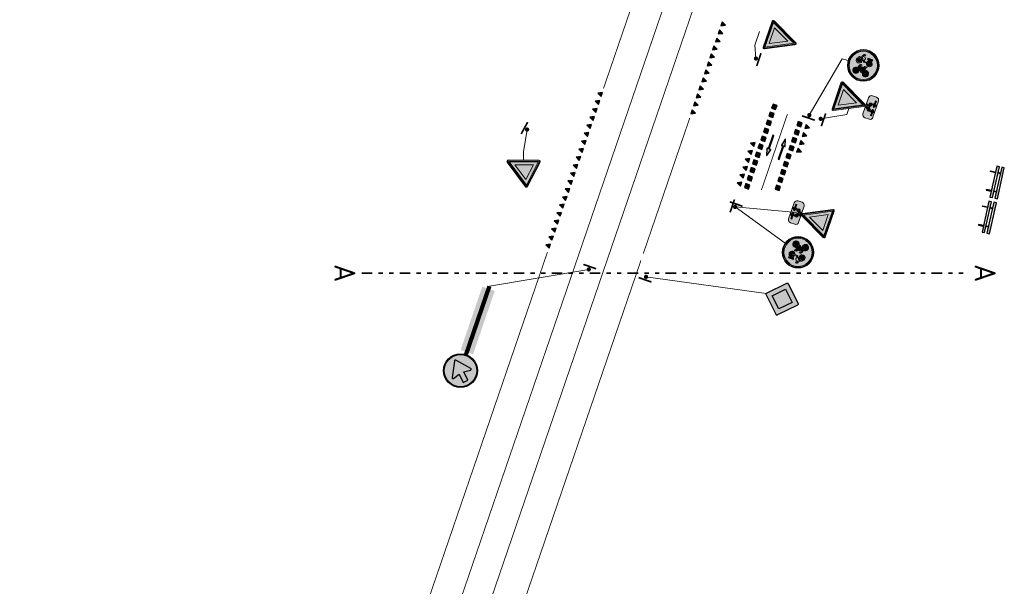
# Model space of a CAD drawing. Header units: metres. Extents: x 232695 to 233536, y 552964 to 554401.
# Tile 7 of 23: x 233151 to 233268, y 553581 to 553648. Entities that reach past the tile are written whole.
import ezdxf
from ezdxf.enums import TextEntityAlignment as Align

# ---------------------------------------------------------------- set-up
doc = ezdxf.new("R2010")
doc.units = ezdxf.units.M
for name, pattern in [('AL-TEKENBLADGRENS', [11.5, 2.5, -1.5, 1, -1.5, 1, -1.5, 2.5]), ('VW-1-1_STREEP', [2, 1, -1]), ('VW-3-3_STREEP', [6, 3, -3]), ('VW-5050_STREEP', [1, 0.5, -0.5])]:
    doc.linetypes.add(name, pattern=pattern)
for name, color, linetype, lineweight in [('N-WE-VW-MARKERING_DWARS-S', 7, 'Continuous', 25), ('N-WE-VW-VERKEERSTEKEN_BORD-AANPIJLING-T18', 7, 'Continuous', 13), ('N-WE-VW-VERKEERSTEKEN_BORD-S', 7, 'Continuous', 25), ('N-WE-VW-VERKEERSTEKEN_BORD_ONDERBORD-S', 7, 'Continuous', 25), ('N-WE-VW-VERKEERSTEKEN_PAAL-S', 7, 'Continuous', 25), ('N-WE-VW-VERKEERSTEKEN_PAAL_DUBBEL-S', 7, 'Continuous', 25), ('to-xx-bibcontour', 7, 'Continuous', 25), ('to-xx-bibkleur', 7, 'Continuous', 13), ('to-xx-bibmono', 7, 'Continuous', 13), ('X-XX-AL-TEKENBLADGRENS-G', 7, 'AL-TEKENBLADGRENS', 35), ('X-XX-AL-TEKENBLADGRENS-S', 7, 'Continuous', 25)]:
    doc.layers.add(name, color=color, linetype=linetype, lineweight=lineweight)
for name, color, linetype, lineweight, true_color in [('N-WE-VW-MARKERING_DWARS_OVERSTEEK_KANALISATIESTREEP50_010-G', 7, 'VW-5050_STREEP', 13, 0xffffff), ('N-WE-VW-MARKERING_FIGUUR-S', 7, 'Continuous', 13, 0xffffff), ('N-WE-VW-MARKERING_LANGS_STREEP_33-G', 7, 'VW-3-3_STREEP', 13, 0xffffff)]:
    doc.layers.add(name, color=color, linetype=linetype, lineweight=lineweight, true_color=true_color)
doc.layers.add('N-WE-VW-MARKERING_LANGS_STREEP_010-G', color=7, linetype='Continuous', true_color=0xffffff)
doc.layers.add('N-WE-VW-MARKERING_LANGS_STREEP_11_010-G', color=7, linetype='VW-1-1_STREEP', true_color=0xffffff)
doc.styles.add('NLCS-ISO', font='NLCS-ISO.ttf')

# ---------------------------------------------------------------- blocks, each defined once
blk = doc.blocks.new('D02r_BB22')
h = blk.add_hatch(color=255)
edge = h.paths.add_edge_path()
edge.add_arc((0, 2.641), 0.5, 0, 360)
edge = h.paths.add_edge_path(flags=17)
edge.add_arc((0, 2.641), 0.48, 0, 360)
at = {"true_color": 0x007dfa}
h = blk.add_hatch(color=150, dxfattribs=at)
edge = h.paths.add_edge_path()
edge.add_arc((0, 2.641), 0.48, 0, 360)
edge = h.paths.add_edge_path(flags=16)
edge.add_arc((0.142, 2.911), 0.0275, 10.4106, 147.4324)
edge.add_line((0.118, 2.926), (0.009, 2.751))
edge.add_line((0.009, 2.751), (-0.188, 2.948))
edge.add_line((-0.188, 2.948), (-0.297, 2.838))
edge.add_line((-0.297, 2.838), (-0.1, 2.641))
edge.add_line((-0.1, 2.641), (-0.275, 2.532))
edge.add_arc((-0.26, 2.509), 0.0276, 121.9964, 259.0182)
edge.add_line((-0.266, 2.482), (0.234, 2.392))
edge.add_arc((0.238, 2.416), 0.0239, 259.8431, 392.4604)
edge.add_line((0.258, 2.429), (0.169, 2.916))
h = blk.add_hatch(color=255)
edge = h.paths.add_edge_path()
edge.add_arc((0.142, 2.911), 0.0275, 10.4106, 147.4324)
edge.add_line((0.118, 2.926), (0.009, 2.751))
edge.add_line((0.009, 2.751), (-0.188, 2.948))
edge.add_line((-0.188, 2.948), (-0.297, 2.838))
edge.add_line((-0.297, 2.838), (-0.1, 2.641))
edge.add_line((-0.1, 2.641), (-0.275, 2.532))
edge.add_arc((-0.26, 2.509), 0.0276, 121.9964, 259.0182)
edge.add_line((-0.266, 2.482), (0.234, 2.392))
edge.add_arc((0.238, 2.416), 0.0239, 259.8431, 392.4604)
edge.add_line((0.258, 2.429), (0.169, 2.916))
at = {"color": 150, "true_color": 0x007dfa}
blk.add_lwpolyline([(0.169, 2.916, 0.681015), (0.118, 2.926), (0.009, 2.751), (-0.188, 2.948), (-0.297, 2.838), (-0.1, 2.641), (-0.275, 2.532, 0.681015), (-0.266, 2.482), (0.234, 2.392, 0.653244), (0.258, 2.429)], format="xyb", close=True, dxfattribs=at)
at = {"color": 251, "const_width": 0.125}
blk.add_lwpolyline([(0, 2.166), (0, 0)], dxfattribs=at)
at = {"color": 150, "true_color": 0x007dfa}
for radius in [0.5, 0.48]:
    blk.add_circle((0, 2.641), radius, dxfattribs=at)
at = {"color": 254}
blk.add_solid([(-0.195, 2.062), (-0.195, 1.989), (0.195, 2.062), (0.195, 1.989)], dxfattribs=at)
at = {"color": 2, "true_color": 0xffff00}
blk.add_solid([(-0.195, 1.989), (0.195, 1.989), (-0.195, 0.079), (0.195, 0.079)], dxfattribs=at)
blk = doc.blocks.new('*U14')
at = {"const_width": 0.2, "flags": 128}
blk.add_lwpolyline([(-0.44, -0.75), (-0.26, 0.84)], dxfattribs=at)
at = {"const_width": 0.25, "flags": 128}
blk.add_lwpolyline([(-0.01, -0.12, 1), (0.02, 0.13, 1)], format="xyb", close=True, dxfattribs=at)
blk = doc.blocks.new('*U16')
at = {"const_width": 0.25, "flags": 128}
blk.add_lwpolyline([(0, 0.13, 1), (0, -0.12, 1)], format="xyb", close=True, dxfattribs=at)
at = {"const_width": 0.2, "flags": 128}
blk.add_lwpolyline([(0.36, 0.8), (0.37, -0.8)], dxfattribs=at)
blk = doc.blocks.new('N-SVW-VERKEERSTEKEN_BORD_B06-SO')
at = {"true_color": 0xff0000}
h = blk.add_hatch(color=1, dxfattribs=at)
h.dxf.hatch_style = 1
h.paths.add_polyline_path([(-3.53, 3.13), (-0.27, -3.4, 0.284079), (0, -3.56), (0, -3.36, -0.284079), (-0.09, -3.31), (-3.35, 3.22, -0.557537), (-3.26, 3.36), (0, 3.36), (0, 3.56), (-3.26, 3.56, 0.557537)])
at = {"true_color": 0xffffff}
h = blk.add_hatch(color=7, dxfattribs=at)
h.dxf.hatch_style = 1
h.paths.add_polyline_path([(-0.09, -3.31, 0.284079), (0, -3.36), (0, -3.04), (-3.1, 3.16), (0, 3.16), (0, 3.36), (-3.26, 3.36, 0.557537), (-3.35, 3.22)])
at = {"true_color": 0xff0000}
h = blk.add_hatch(color=1, dxfattribs=at)
h.dxf.hatch_style = 1
h.paths.add_polyline_path([(0, -3.04), (0, -1.48), (-1.97, 2.46), (0, 2.46), (0, 3.16), (-3.1, 3.16)], flags=17)
at = {"true_color": 0xffffff}
h = blk.add_hatch(color=7, dxfattribs=at)
h.dxf.hatch_style = 1
h.paths.add_polyline_path([(0, -1.48), (1.97, 2.46), (-1.97, 2.46)])
at = {"true_color": 0xff0000}
h = blk.add_hatch(color=1, dxfattribs=at)
h.dxf.hatch_style = 1
h.paths.add_polyline_path([(0, 3.36), (3.26, 3.36, -0.557537), (3.35, 3.22), (0.09, -3.31, -0.284079), (0, -3.36), (0, -3.56, 0.284079), (0.27, -3.4), (3.53, 3.13, 0.557537), (3.26, 3.56), (0, 3.56)])
at = {"true_color": 0xffffff}
h = blk.add_hatch(color=7, dxfattribs=at)
h.dxf.hatch_style = 1
h.paths.add_polyline_path([(0, -3.04), (0, -3.36, 0.284079), (0.09, -3.31), (3.35, 3.22, 0.557537), (3.26, 3.36), (0, 3.36), (0, 3.16), (3.1, 3.16)])
at = {"true_color": 0xff0000}
h = blk.add_hatch(color=1, dxfattribs=at)
h.dxf.hatch_style = 1
h.paths.add_polyline_path([(0, -3.04), (3.1, 3.16), (0, 3.16), (0, 2.46), (1.97, 2.46), (0, -1.48)], flags=17)
at = {"color": 1, "lineweight": 0, "true_color": 0xff0000}
blk.add_lwpolyline([(-3.53, 3.13), (-0.27, -3.4, 0.618034), (0.27, -3.4), (3.53, 3.13, 0.557537), (3.26, 3.56), (-3.26, 3.56, 0.557537)], format="xyb", close=True, dxfattribs=at)
at = {"color": 7, "lineweight": 0, "true_color": 0xffffff}
blk.add_lwpolyline([(-3.35, 3.22), (-0.09, -3.31, 0.618034), (0.09, -3.31), (3.35, 3.22, 0.557537), (3.26, 3.36), (-3.26, 3.36, 0.557537)], format="xyb", close=True, dxfattribs=at)
for points in [[(-3.1, 3.16), (0, -3.04), (3.1, 3.16)], [(-1.97, 2.46), (0, -1.48), (1.97, 2.46)]]:
    blk.add_lwpolyline(points, close=True, dxfattribs=at)
blk = doc.blocks.new('*U10')
at = {"const_width": 0.25, "flags": 128}
blk.add_lwpolyline([(0.13, -0.01, 1), (-0.12, 0.02, 1)], format="xyb", close=True, dxfattribs=at)
at = {"const_width": 0.2, "flags": 128}
blk.add_lwpolyline([(0.76, -0.45), (-0.83, -0.27)], dxfattribs=at)
blk = doc.blocks.new('P06')
at = {"layer": 'to-xx-bibkleur'}
h = blk.add_hatch(color=256, dxfattribs=at)
edge = h.paths.add_edge_path()
edge.add_line((-0.508, 0.136), (-0.005, 0.001))
edge.add_arc((0, 0.015), 0.015, 250, 373.22231)
edge.add_line((0.015, 0.018), (-0.007, 0.112))
edge.add_line((-0.007, 0.112), (1.063, 0.112))
edge.add_line((1.063, 0.112), (1.063, 0.188))
edge.add_line((1.063, 0.188), (-0.007, 0.188))
edge.add_line((-0.007, 0.188), (0.015, 0.282))
edge.add_arc((0, 0.285), 0.015, 346.77769, 470)
edge.add_line((-0.005, 0.299), (-0.508, 0.164))
edge.add_arc((-0.504, 0.15), 0.015, 105, 255)
at = {"layer": 'to-xx-bibmono'}
h = blk.add_hatch(color=256, dxfattribs=at)
edge = h.paths.add_edge_path()
edge.add_line((-0.508, 0.136), (-0.005, 0.001))
edge.add_arc((0, 0.015), 0.015, 250, 373.22231)
edge.add_line((0.015, 0.018), (-0.007, 0.112))
edge.add_line((-0.007, 0.112), (1.063, 0.112))
edge.add_line((1.063, 0.112), (1.063, 0.188))
edge.add_line((1.063, 0.188), (-0.007, 0.188))
edge.add_line((-0.007, 0.188), (0.015, 0.282))
edge.add_arc((0, 0.285), 0.015, 346.77769, 470)
edge.add_line((-0.005, 0.299), (-0.508, 0.164))
edge.add_arc((-0.504, 0.15), 0.015, 105, 255)
at = {"layer": 'to-xx-bibcontour'}
blk.add_lwpolyline([(-0.508, 0.136), (-0.005, 0.001, 0.596252), (0.015, 0.018), (-0.007, 0.112), (1.063, 0.112), (1.063, 0.188), (-0.007, 0.188), (0.015, 0.282, 0.596252), (-0.005, 0.299), (-0.508, 0.164, 0.767327)], format="xyb", close=True, dxfattribs=at)
at = {"layer": 'to-xx-bibkleur'}
blk.add_lwpolyline([(-0.508, 0.136), (-0.005, 0.001, 0.596252), (0.015, 0.018), (-0.007, 0.112), (1.063, 0.112), (1.063, 0.188), (-0.007, 0.188), (0.015, 0.282, 0.596252), (-0.005, 0.299), (-0.508, 0.164, 0.767327)], format="xyb", close=True, dxfattribs=at)
at = {"layer": 'to-xx-bibmono'}
blk.add_lwpolyline([(-0.508, 0.136), (-0.005, 0.001, 0.596252), (0.015, 0.018), (-0.007, 0.112), (1.063, 0.112), (1.063, 0.188), (-0.007, 0.188), (0.015, 0.282, 0.596252), (-0.005, 0.299), (-0.508, 0.164, 0.767327)], format="xyb", close=True, dxfattribs=at)
blk = doc.blocks.new('B01')
h = blk.add_hatch(color=255)
edge = h.paths.add_edge_path()
edge.add_line((0.521, 0.491), (0.991, 0.021))
edge.add_arc((0.971, 0), 0.0293, -45, 45, ccw=False)
edge.add_line((0.991, -0.021), (0.521, -0.491))
edge.add_arc((0.5, -0.471), 0.0293, 225, 315, ccw=False)
edge.add_line((0.479, -0.491), (0.009, -0.021))
edge.add_arc((0.029, 0), 0.0293, 135, 225, ccw=False)
edge.add_line((0.009, 0.021), (0.479, 0.491))
edge.add_arc((0.5, 0.471), 0.0293, 45, 135, ccw=False)
h.paths.add_polyline_path([(0.5, 0.31), (0.81, 0), (0.5, -0.31), (0.19, 0)], flags=16)
at = {"true_color": 0xfad505}
blk.add_hatch(color=40, dxfattribs=at).paths.add_polyline_path([(0.5, 0.31), (0.81, 0), (0.5, -0.31), (0.19, 0)])
at = {"color": 250}
blk.add_lwpolyline([(0.521, 0.491), (0.991, 0.021, -0.414214), (0.991, -0.021), (0.521, -0.491, -0.414214), (0.479, -0.491), (0.009, -0.021, -0.414214), (0.009, 0.021), (0.479, 0.491, -0.414214)], format="xyb", close=True, dxfattribs=at)
at = {"color": 40, "true_color": 0xfad505}
blk.add_lwpolyline([(0.5, 0.31), (0.81, 0), (0.5, -0.31), (0.19, 0)], close=True, dxfattribs=at)
blk = doc.blocks.new('N-SVW-VERKEERSTEKEN_BORD_G12A-SO')
at = {"true_color": 0x007dc8}
h = blk.add_hatch(color=152, dxfattribs=at)
h.dxf.hatch_style = 1
h.paths.add_polyline_path([(-2.68, 2.33), (-2.83, 2.46, 0.180494), (-3.75, 0, 0.414214), (0, -3.75), (0, -3.55, -0.414214), (-3.55, 0, -0.180494)])
h = blk.add_hatch(color=152, dxfattribs=at)
h.dxf.hatch_style = 1
h.paths.add_polyline_path([(-3.35, 0, 1), (3.35, 0, 1)])
h.paths.add_polyline_path([(-0.05, 1.66), (-0.24, 1.96, 0.255306), (-0.31, 2), (-0.71, 2), (-0.61, 2.24, -0.318303), (-0.48, 2.33), (-0.26, 2.33), (-0.26, 2.55), (-0.53, 2.55, 0.321327), (-0.76, 2.41), (-1.16, 1.53), (-1.29, 1.55), (-1.29, 1.72, 0.106802), (-1.66, 1.65), (-1.59, 1.49, 0.671062), (-1.66, 0.25, 0.948349), (-0.96, 1.45), (-0.82, 1.78), (-0.25, 0.85, 0.261076), (-0.1, 0.76), (0.52, 0.76, 0.931549), (1.9, 0.86, 0.922827), (0.53, 0.97), (0, 0.97, -0.255202), (-0.12, 1.04), (-0.22, 1.2), (-0.05, 1.57, 0.251346)], flags=16)
h.paths.add_polyline_path([(-1.23, 1.33), (-1.44, 0.88, 1), (-1.25, 0.79), (-1.05, 1.25, -0.86337), (-1.52, 0.43, -0.929509)], flags=0)
h.paths.add_polyline_path([(0.52, 2), (1.72, 2), (1.72, 1.72), (1.17, 1.72, 0.136609), (0.71, 1.56, -0.485649), (0.59, 1.58), (0.44, 1.89, -0.526528)], flags=16)
h.paths.add_polyline_path([(-0.56, 0.04), (-0.33, 0.04), (-0.33, -0.11), (-0.53, -0.11, 0.345861), (-0.65, -0.19), (-0.74, -0.43), (0.56, -0.43), (0.64, -0.27), (0.41, -0.27, -1), (0.41, -0.11), (0.99, -0.11), (0.99, -0.27), (0.81, -0.27), (0.68, -0.55), (0.89, -0.95, -0.318009), (1.74, -1.18, -0.476174), (1.51, -2.32, -0.529348), (0.4, -1.74), (0.04, -1.74), (-0.85, -0.75), (-0.93, -0.98, -0.427471), (-0.6, -2.02, -0.4733), (-1.74, -2.24, -0.794265), (-1.08, -0.92), (-0.81, -0.15, -0.334348)], flags=16)
h.paths.add_polyline_path([(1.69, 0.88, -0.929509), (0.74, 0.76), (1.25, 0.76, 1), (1.25, 0.97), (0.74, 0.97, -0.86337)], flags=0)
h.paths.add_polyline_path([(-0.79, -0.58), (0.49, -0.58), (0.06, -1.53)], flags=0)
h.paths.add_polyline_path([(-1.14, -1.08), (-1.33, -1.63, 1.053204), (-1.18, -1.68), (-0.99, -1.13, -0.542254), (-0.88, -2.12, -0.632638), (-1.86, -1.66, -0.479903)], flags=0)
h.paths.add_polyline_path([(0.6, -0.73), (0.75, -1.02, 0.234167), (0.4, -1.58), (0.21, -1.58)], flags=0)
h.paths.add_polyline_path([(0.82, -1.17), (1.04, -1.58), (0.56, -1.58, -0.216058)], flags=0)
h.paths.add_polyline_path([(0.96, -1.09, -0.564261), (1.74, -1.75, -0.396488), (1.1, -2.25, -0.350134), (0.56, -1.74), (1.17, -1.74, 0.566151), (1.23, -1.62)], flags=0)
h = blk.add_hatch(color=152, dxfattribs=at)
h.dxf.hatch_style = 1
h.paths.add_polyline_path([(3.36, 1.15), (3.55, 1.22, 0.577878), (-2.83, 2.46), (-2.68, 2.33, -0.577878)])
at = {"true_color": 0xffffff}
h = blk.add_hatch(color=7, dxfattribs=at)
h.dxf.hatch_style = 1
h.paths.add_polyline_path([(-2.68, 2.33), (-2.53, 2.19, -0.577878), (3.17, 1.09), (3.36, 1.15, 0.577878)])
h = blk.add_hatch(color=7, dxfattribs=at)
h.dxf.hatch_style = 1
h.paths.add_polyline_path([(-0.05, 1.66), (-0.24, 1.96, 0.255306), (-0.31, 2), (-0.71, 2), (-0.61, 2.24, -0.318303), (-0.48, 2.33), (-0.26, 2.33), (-0.26, 2.55), (-0.53, 2.55, 0.321327), (-0.76, 2.41), (-1.16, 1.53), (-1.29, 1.55), (-1.29, 1.72, 0.106802), (-1.66, 1.65), (-1.59, 1.49, 0.671062), (-1.66, 0.25, 0.948349), (-0.96, 1.45), (-0.82, 1.78), (-0.25, 0.85, 0.259153), (-0.1, 0.76), (0.52, 0.76, 0.931549), (1.9, 0.86, 0.922827), (0.53, 0.97), (0, 0.97, -0.255465), (-0.12, 1.04), (-0.22, 1.2), (-0.05, 1.57, 0.249583)])
h.paths.add_polyline_path([(-1.52, 0.43, -0.929509), (-1.23, 1.33), (-1.44, 0.88, 1), (-1.25, 0.79), (-1.05, 1.25, -0.86337)], flags=16)
h.paths.add_polyline_path([(1.69, 0.88, -0.929509), (0.74, 0.76), (1.25, 0.76, 1), (1.25, 0.97), (0.74, 0.97, -0.86337)], flags=16)
h = blk.add_hatch(color=7, dxfattribs=at)
h.dxf.hatch_style = 1
h.paths.add_polyline_path([(-3.35, 0, -0.180494), (-2.53, 2.19), (-2.68, 2.33, 0.180494), (-3.55, 0, 0.414214), (0, -3.55), (0, -3.35, -0.414214)])
h = blk.add_hatch(color=7, dxfattribs=at)
h.dxf.hatch_style = 1
h.paths.add_polyline_path([(0.68, -0.55), (0.81, -0.27), (0.99, -0.27), (0.99, -0.11), (0.41, -0.11, 1), (0.41, -0.27), (0.64, -0.27), (0.56, -0.43), (-0.74, -0.43), (-0.65, -0.19, -0.345861), (-0.53, -0.11), (-0.33, -0.11), (-0.33, 0.04), (-0.56, 0.04, 0.334348), (-0.81, -0.15), (-1.08, -0.92, 0.794265), (-1.74, -2.24, 0.4733), (-0.6, -2.02, 0.427471), (-0.93, -0.98), (-0.85, -0.75), (0.04, -1.74), (0.4, -1.74, 0.529348), (1.51, -2.32, 0.476174), (1.74, -1.18, 0.318009), (0.89, -0.95)])
h.paths.add_polyline_path([(-0.79, -0.58), (0.49, -0.58), (0.06, -1.53)], flags=16)
h.paths.add_polyline_path([(-0.99, -1.13, -0.542254), (-0.88, -2.12, -0.632638), (-1.86, -1.66, -0.479903), (-1.14, -1.08), (-1.33, -1.63, 1.053204), (-1.18, -1.68)], flags=16)
h.paths.add_polyline_path([(0.6, -0.73), (0.75, -1.02, 0.234167), (0.4, -1.58), (0.21, -1.58)], flags=16)
h.paths.add_polyline_path([(0.82, -1.17), (1.04, -1.58), (0.56, -1.58, -0.216058)], flags=16)
h.paths.add_polyline_path([(0.56, -1.74), (1.17, -1.74, 0.566151), (1.23, -1.62), (0.96, -1.09, -0.564261), (1.74, -1.75, -0.396488), (1.1, -2.25, -0.350134)], flags=16)
at = {"true_color": 0x007dc8}
h = blk.add_hatch(color=152, dxfattribs=at)
h.dxf.hatch_style = 1
h.paths.add_polyline_path([(-1.05, 1.25), (-1.25, 0.79, -1), (-1.44, 0.88), (-1.23, 1.33, 0.929509), (-1.52, 0.43, 0.86337)])
h = blk.add_hatch(color=152, dxfattribs=at)
h.dxf.hatch_style = 1
h.paths.add_polyline_path([(3.75, 0, 0.083022), (3.55, 1.22), (3.36, 1.15, -0.083022), (3.55, 0, -0.414214), (0, -3.55), (0, -3.75, 0.414214)])
at = {"true_color": 0xffffff}
h = blk.add_hatch(color=7, dxfattribs=at)
h.dxf.hatch_style = 1
h.paths.add_polyline_path([(3.36, 1.15), (3.17, 1.09, -0.083022), (3.35, 0, -0.414214), (0, -3.35), (0, -3.55, 0.414214), (3.55, 0, 0.083022)])
h = blk.add_hatch(color=7, dxfattribs=at)
h.dxf.hatch_style = 1
h.paths.add_polyline_path([(1.17, 1.72), (1.72, 1.72), (1.72, 2), (0.52, 2, 0.572156), (0.45, 1.88), (0.59, 1.58, 0.436321), (0.7, 1.55, -0.140127)])
at = {"true_color": 0x007dc8}
h = blk.add_hatch(color=152, dxfattribs=at)
h.dxf.hatch_style = 1
h.paths.add_polyline_path([(0.74, 0.97), (1.25, 0.97, -1), (1.25, 0.76), (0.74, 0.76, 0.929509), (1.69, 0.88, 0.86337)])
h = blk.add_hatch(color=152, dxfattribs=at)
h.dxf.hatch_style = 1
h.paths.add_polyline_path([(-1.18, -1.68, -1.053204), (-1.33, -1.63), (-1.14, -1.08, 0.479903), (-1.86, -1.66, 0.632638), (-0.88, -2.12, 0.542254), (-0.99, -1.13)])
h = blk.add_hatch(color=152, dxfattribs=at)
h.dxf.hatch_style = 1
h.paths.add_polyline_path([(0.49, -0.58), (-0.79, -0.58), (0.06, -1.53)])
h = blk.add_hatch(color=152, dxfattribs=at)
h.dxf.hatch_style = 1
h.paths.add_polyline_path([(0.21, -1.58), (0.4, -1.58, -0.234167), (0.75, -1.02), (0.6, -0.73)])
h = blk.add_hatch(color=152, dxfattribs=at)
h.dxf.hatch_style = 1
h.paths.add_polyline_path([(0.56, -1.74, 0.350134), (1.1, -2.25, 0.396488), (1.74, -1.75, 0.564261), (0.96, -1.09), (1.29, -1.74)])
h = blk.add_hatch(color=152, dxfattribs=at)
h.dxf.hatch_style = 1
h.paths.add_polyline_path([(1.04, -1.58), (0.82, -1.17, 0.216058), (0.56, -1.58)])
at = {"color": 7, "lineweight": 0, "true_color": 0xffffff}
for points in [[(0.53, 0.97, -0.922827), (1.9, 0.86, -0.931549), (0.52, 0.76), (-0.1, 0.76, -0.259153), (-0.25, 0.85), (-0.82, 1.78), (-0.96, 1.45, -0.948349), (-1.66, 0.25, -0.671062), (-1.59, 1.49), (-1.66, 1.65, -0.106802), (-1.29, 1.72), (-1.29, 1.55), (-1.16, 1.53), (-0.76, 2.41, -0.321327), (-0.53, 2.55), (-0.26, 2.55), (-0.26, 2.33), (-0.48, 2.33, 0.318303), (-0.61, 2.24), (-0.71, 2), (-0.31, 2, -0.265598), (-0.23, 1.96), (-0.05, 1.66, -0.249583), (-0.05, 1.57), (-0.22, 1.2), (-0.12, 1.04, 0.255465), (0, 0.97)], [(0.68, -0.55), (0.81, -0.27), (0.99, -0.27), (0.99, -0.11), (0.41, -0.11, 1), (0.41, -0.27), (0.64, -0.27), (0.56, -0.43), (-0.74, -0.43), (-0.65, -0.19, -0.345861), (-0.53, -0.11), (-0.33, -0.11), (-0.33, 0.04), (-0.56, 0.04, 0.334348), (-0.81, -0.15), (-1.08, -0.92, 0.794265), (-1.74, -2.24, 0.4733), (-0.6, -2.02, 0.427471), (-0.93, -0.98), (-0.85, -0.75), (0.04, -1.74), (0.4, -1.74, 0.529348), (1.51, -2.32, 0.476174), (1.74, -1.18, 0.318009), (0.89, -0.95)], [(-1.05, 1.25, -0.86337), (-1.52, 0.43, -0.929509), (-1.23, 1.33), (-1.44, 0.88, 1), (-1.25, 0.79)], [(1.72, 2), (0.52, 2, 0.526528), (0.44, 1.89), (0.59, 1.58, 0.485649), (0.71, 1.56, -0.136609), (1.17, 1.72), (1.72, 1.72)], [(0.74, 0.97, -0.86337), (1.69, 0.88, -0.929509), (0.74, 0.76), (1.25, 0.76, 1), (1.25, 0.97)], [(-0.99, -1.13, -0.542254), (-0.88, -2.12, -0.632638), (-1.86, -1.66, -0.479903), (-1.14, -1.08), (-1.33, -1.63, 1.053204), (-1.18, -1.68)], [(0.6, -0.73), (0.21, -1.58), (0.4, -1.58, -0.234167), (0.75, -1.02)], [(0.96, -1.09, -0.564261), (1.74, -1.75, -0.396488), (1.1, -2.25, -0.350134), (0.56, -1.74), (1.17, -1.74, 0.566151), (1.23, -1.62)], [(1.04, -1.58), (0.82, -1.17, 0.216058), (0.56, -1.58)]]:
    blk.add_lwpolyline(points, format="xyb", close=True, dxfattribs=at)
blk.add_lwpolyline([(0.49, -0.58), (-0.79, -0.58), (0.06, -1.53)], close=True, dxfattribs=at)
at = {"color": 152, "lineweight": 0, "true_color": 0x007dc8}
blk.add_circle((0, 0), 3.75, dxfattribs=at)
at = {"color": 7, "lineweight": 0, "true_color": 0xffffff}
for radius in [3.55, 3.35]:
    blk.add_circle((0, 0), radius, dxfattribs=at)
blk = doc.blocks.new('*U12')
at = {"const_width": 0.2, "flags": 128}
blk.add_lwpolyline([(-0.44, -0.75), (-0.26, 0.84)], dxfattribs=at)
at = {"const_width": 0.25, "flags": 128}
blk.add_lwpolyline([(-0.01, -0.12, 1), (0.02, 0.13, 1)], format="xyb", close=True, dxfattribs=at)
blk = doc.blocks.new('*U11')
at = {"const_width": 0.2, "flags": 128}
blk.add_lwpolyline([(-0.75, 0.45), (0.84, 0.27)], dxfattribs=at)
at = {"const_width": 0.25, "flags": 128}
blk.add_lwpolyline([(-0.12, 0.02, 1), (0.13, -0.01, 1)], format="xyb", close=True, dxfattribs=at)
blk = doc.blocks.new('N-SVW-MARKERING_DWARS_DRIEHOEK_50 50')
at = {"flags": 128}
blk.add_lwpolyline([(0.25, -0.25), (0.5, 0.25), (0, 0.25)], close=True, dxfattribs=at)
blk.add_solid([(0, 0.25), (0.5, 0.25), (0.25, -0.25), (0.5, 0.25)])
blk = doc.blocks.new('N-SVW-MARKERING_DWARS_OVERSTEEK_BLOKSTREEP_050')
at = {"flags": 128}
blk.add_lwpolyline([(0, -0.25), (0.5, -0.25), (0.5, 0.25), (0, 0.25)], close=True, dxfattribs=at)
blk.add_solid([(0, 0.25), (0.5, 0.25), (0, -0.25), (0.5, -0.25)])
blk = doc.blocks.new('N-SVW-VERKEERSTEKEN_BORD_ONDERBORD_OB503OB02-SO')
at = {"true_color": 0xffffff}
h = blk.add_hatch(color=7, dxfattribs=at)
h.dxf.hatch_style = 1
edge = h.paths.add_edge_path()
edge.add_line((2.75, -0.52), (2.75, 0.52))
edge.add_arc((2.02, 0.52), 0.726, 0, 90)
edge.add_line((2.02, 1.25), (-2.02, 1.25))
edge.add_arc((-2.02, 0.52), 0.726, 90, 180)
edge.add_line((-2.75, 0.52), (-2.75, -0.52))
edge.add_arc((-2.02, -0.52), 0.726, 180, 270)
edge.add_line((-2.02, -1.25), (2.02, -1.25))
edge.add_arc((2.02, -0.52), 0.726, 270, 360)
at = {"true_color": 0x191919}
h = blk.add_hatch(color=250, dxfattribs=at)
h.dxf.hatch_style = 1
h.paths.add_polyline_path([(0.37, 0.87), (0.43, 1.01), (0.52, 1.01), (0.52, 1.09), (0.23, 1.09, 1), (0.23, 1.01), (0.34, 1.01), (0.3, 0.93), (-0.37, 0.93), (-0.32, 1.05, -0.345861), (-0.26, 1.09), (-0.16, 1.09), (-0.16, 1.17), (-0.27, 1.17, 0.334348), (-0.4, 1.07), (-0.54, 0.67, 0.794265), (-0.88, -0.01, 0.4733), (-0.29, 0.11, 0.427471), (-0.47, 0.64), (-0.43, 0.76), (0.03, 0.25), (0.22, 0.25, 0.529348), (0.79, -0.05, 0.476174), (0.91, 0.54, 0.318009), (0.47, 0.66)])
h.paths.add_polyline_path([(-0.39, 0.85), (0.27, 0.85), (0.05, 0.36)], flags=16)
h.paths.add_polyline_path([(-0.5, 0.57, -0.542254), (-0.44, 0.06, -0.632638), (-0.94, 0.29, -0.479903), (-0.57, 0.59), (-0.67, 0.31, 1.053204), (-0.59, 0.28)], flags=16)
h.paths.add_polyline_path([(0.32, 0.77), (0.4, 0.62, 0.234167), (0.22, 0.33), (0.12, 0.33)], flags=16)
h.paths.add_polyline_path([(0.44, 0.55), (0.55, 0.33), (0.3, 0.33, -0.216058)], flags=16)
h.paths.add_polyline_path([(0.3, 0.25), (0.61, 0.25, 0.566151), (0.65, 0.31), (0.51, 0.58, -0.564261), (0.91, 0.25, -0.396488), (0.58, -0.01, -0.350134)], flags=16)
h = blk.add_hatch(color=250, dxfattribs=at)
h.dxf.hatch_style = 1
edge = h.paths.add_edge_path()
edge.add_arc((-0.29, -0.67), 0.0508, -55.4489, 55.3151, ccw=False)
edge.add_line((-0.26, -0.71), (-0.91, -1.17))
edge.add_arc((-0.94, -1.12), 0.0497, 163.0196, 304.618, ccw=False)
edge.add_line((-0.99, -1.11), (-0.91, -0.8))
edge.add_line((-0.91, -0.8), (-1.83, -0.8))
edge.add_line((-1.83, -0.8), (-1.83, -0.55))
edge.add_line((-1.83, -0.55), (-0.91, -0.55))
edge.add_line((-0.91, -0.55), (-0.99, -0.23))
edge.add_arc((-0.94, -0.22), 0.0509, 59.1524, 193.2055, ccw=False)
edge.add_line((-0.91, -0.18), (-0.26, -0.63))
h = blk.add_hatch(color=250, dxfattribs=at)
h.dxf.hatch_style = 1
edge = h.paths.add_edge_path()
edge.add_arc((0.29, -0.67), 0.0508, 484.6849, 595.4489)
edge.add_line((0.26, -0.71), (0.91, -1.17))
edge.add_arc((0.94, -1.12), 0.0497, 235.382, 376.9804)
edge.add_line((0.99, -1.11), (0.91, -0.8))
edge.add_line((0.91, -0.8), (1.83, -0.8))
edge.add_line((1.83, -0.8), (1.83, -0.55))
edge.add_line((1.83, -0.55), (0.91, -0.55))
edge.add_line((0.91, -0.55), (0.99, -0.23))
edge.add_arc((0.94, -0.22), 0.0509, 346.7945, 480.8476)
edge.add_line((0.91, -0.18), (0.26, -0.63))
at = {"color": 250, "lineweight": 0, "true_color": 0x191919}
for points in [[(2.75, -0.52), (2.75, 0.52, 0.414214), (2.02, 1.25), (-2.02, 1.25, 0.414214), (-2.75, 0.52), (-2.75, -0.52, 0.414214), (-2.02, -1.25), (2.02, -1.25, 0.414214)], [(0.37, 0.87), (0.43, 1.01), (0.52, 1.01), (0.52, 1.09), (0.23, 1.09, 1), (0.23, 1.01), (0.34, 1.01), (0.3, 0.93), (-0.37, 0.93), (-0.32, 1.05, -0.345861), (-0.26, 1.09), (-0.16, 1.09), (-0.16, 1.17), (-0.27, 1.17, 0.334348), (-0.4, 1.07), (-0.54, 0.67, 0.794265), (-0.88, -0.01, 0.4733), (-0.29, 0.11, 0.427471), (-0.47, 0.64), (-0.43, 0.76), (0.03, 0.25), (0.22, 0.25, 0.529348), (0.79, -0.05, 0.476174), (0.91, 0.54, 0.318009), (0.47, 0.66)], [(-0.5, 0.57, -0.542254), (-0.44, 0.06, -0.632638), (-0.94, 0.29, -0.479903), (-0.57, 0.59), (-0.67, 0.31, 1.053204), (-0.59, 0.28)], [(0.32, 0.77), (0.12, 0.33), (0.22, 0.33, -0.234167), (0.4, 0.62)], [(0.51, 0.58, -0.564261), (0.91, 0.25, -0.396488), (0.58, -0.01, -0.350134), (0.3, 0.25), (0.61, 0.25, 0.566151), (0.65, 0.31)], [(0.55, 0.33), (0.44, 0.55, 0.216058), (0.3, 0.33)], [(-1.83, -0.55), (-0.91, -0.55), (-0.99, -0.23, -0.662219), (-0.91, -0.18), (-0.26, -0.63, -0.524067), (-0.26, -0.71), (-0.91, -1.17, -0.710653), (-0.99, -1.11), (-0.91, -0.8), (-1.83, -0.8)], [(1.83, -0.55), (0.91, -0.55), (0.99, -0.23, 0.662219), (0.91, -0.18), (0.26, -0.63, 0.524067), (0.26, -0.71), (0.91, -1.17, 0.710653), (0.99, -1.11), (0.91, -0.8), (1.83, -0.8)]]:
    blk.add_lwpolyline(points, format="xyb", close=True, dxfattribs=at)
blk.add_lwpolyline([(0.27, 0.85), (-0.39, 0.85), (0.05, 0.36)], close=True, dxfattribs=at)
blk = doc.blocks.new('*U51')
at = {"layer": 'X-XX-AL-TEKENBLADGRENS-G'}
blk.add_line((0, -70.02), (0, 73.7), dxfattribs=at)
at = {"layer": 'X-XX-AL-TEKENBLADGRENS-G', "style": 'NLCS-ISO'}
for p in [(0, 77.7), (0, -74.02)]:
    blk.add_text('A', height=5, dxfattribs=at).set_placement(p, align=Align.MIDDLE_CENTER)
blk = doc.blocks.new('BB18')
h = blk.add_hatch(color=1)
h.dxf.hatch_style = 1
edge = h.paths.add_edge_path(flags=17)
edge.add_line((-0.25, 0.8), (-0.25, 1))
edge.add_line((-0.75, 0.8), (-0.75, 1))
edge.add_line((0.75, 0.8), (0.75, 1))
edge.add_line((0.25, 0.8), (0.25, 1))
h.paths.add_polyline_path([(0.75, 1), (0.75, 0.8), (1.25, 0.8), (1.25, 1)])
h.paths.add_polyline_path([(-0.75, 0.8), (-0.75, 1), (-1.25, 1), (-1.25, 0.8)])
h.paths.add_polyline_path([(-0.25, 1), (-0.25, 0.8), (0.25, 0.8), (0.25, 1)])
h = blk.add_hatch(color=1)
h.dxf.hatch_style = 1
edge = h.paths.add_edge_path(flags=17)
edge.add_line((-0.25, 0.4), (-0.25, 0.6))
edge.add_line((-0.75, 0.4), (-0.75, 0.6))
edge.add_line((0.75, 0.4), (0.75, 0.6))
edge.add_line((0.25, 0.4), (0.25, 0.6))
h.paths.add_polyline_path([(0.75, 0.6), (0.75, 0.4), (1.25, 0.4), (1.25, 0.6)])
h.paths.add_polyline_path([(-0.75, 0.4), (-0.75, 0.6), (-1.25, 0.6), (-1.25, 0.4)])
h.paths.add_polyline_path([(-0.25, 0.6), (-0.25, 0.4), (0.25, 0.4), (0.25, 0.6)])
for points in [[(-1.25, 0.8), (1.25, 0.8), (1.25, 1), (-1.25, 1)], [(-1.25, 0.4), (1.25, 0.4), (1.25, 0.6), (-1.25, 0.6)]]:
    blk.add_lwpolyline(points, close=True)
at = {"layer": 'N-WE-VW-VERKEERSTEKEN_BORD-S'}
for p, q in [((-0.775, 0.8), (-0.775, 0.6)), ((-0.725, 0.8), (-0.725, 0.6)), ((0.725, 0.8), (0.725, 0.6)), ((0.775, 0.8), (0.775, 0.6))]:
    blk.add_line(p, q, dxfattribs=at)
at = {"layer": 'N-WE-VW-VERKEERSTEKEN_BORD-S', "flags": 128}
for points in [[(-0.725, 0.4), (-0.725, 0), (-0.775, 0), (-0.775, 0.4)], [(0.725, 0.4), (0.725, 0), (0.775, 0), (0.775, 0.4)]]:
    blk.add_lwpolyline(points, dxfattribs=at)

msp = doc.modelspace()

# ---------------------------------------------------------------- linework, layer by layer
at = {"layer": 'N-WE-VW-MARKERING_DWARS_OVERSTEEK_KANALISATIESTREEP50_010-G', "ltscale": 2, "const_width": 0.1, "flags": 128}
msp.add_lwpolyline([(233239.34, 553628.16), (233242.42, 553637.15)], dxfattribs=at)
at = {"layer": 'N-WE-VW-MARKERING_LANGS_STREEP_010-G', "const_width": 0.1, "flags": 128}
for points in [[(233192.38, 553546.62), (233217.28, 553619.29)], [(233195.6, 553545.52), (233220.49, 553618.19)]]:
    msp.add_lwpolyline(points, dxfattribs=at)
at = {"layer": 'N-WE-VW-MARKERING_LANGS_STREEP_11_010-G', "ltscale": 2, "const_width": 0.1, "flags": 128}
for points in [[(233217.28, 553619.29), (233230.76, 553658.64)], [(233220.49, 553618.19), (233233.97, 553657.54)], [(233220.63, 553640.19), (233226.14, 553656.27)], [(233225.34, 553620.61), (233230.85, 553636.69)]]:
    msp.add_lwpolyline(points, dxfattribs=at)
at = {"layer": 'N-WE-VW-MARKERING_LANGS_STREEP_33-G', "ltscale": 2, "const_width": 0.1, "flags": 128}
msp.add_lwpolyline([(233151.51, 553442.61), (233166.69, 553483.21, 0.006941), (233170.39, 553493.53), (233213.99, 553620.8)], format="xyb", dxfattribs=at)
msp.add_lwpolyline([(233201.19, 553550.11), (233225.06, 553619.8)], dxfattribs=at)
at = {"layer": 'N-WE-VW-VERKEERSTEKEN_BORD-AANPIJLING-T18'}
for p, q in [((233242.16, 553621.87), (233236.22, 553626.15)), ((233243.48, 553625.48), (233236.22, 553626.15)), ((233207.11, 553616.75), (233218.89, 553618.74))]:
    msp.add_line(p, q, dxfattribs=at)
at = {"layer": 'N-WE-VW-VERKEERSTEKEN_BORD-AANPIJLING-T18', "flags": 128}
for points in [[(233238.69, 553643.73), (233238.56, 553645.3), (233239.12, 553646.93)], [(233249.61, 553643.48), (233248.92, 553643.7), (233245.01, 553637.03)], [(233249.68, 553637.82), (233249.44, 553637.11), (233246.35, 553636.59)], [(233211.16, 553631.69), (233211.16, 553632.69), (233211.58, 553635.32)], [(233239.89, 553615.88), (233225.66, 553617.86)]]:
    msp.add_lwpolyline(points, dxfattribs=at)

# ---------------------------------------------------------------- block references
at = {"layer": 'N-WE-VW-MARKERING_DWARS-S'}
for name, p, rotation in [('N-SVW-MARKERING_DWARS_DRIEHOEK_50 50', (233234.76, 553647.51), 71.08946340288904), ('N-SVW-MARKERING_DWARS_DRIEHOEK_50 50', (233234.44, 553646.56), 71.08946340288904), ('N-SVW-MARKERING_DWARS_DRIEHOEK_50 50', (233233.79, 553644.67), 71.08946340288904), ('N-SVW-MARKERING_DWARS_DRIEHOEK_50 50', (233234.12, 553645.61), 71.08946340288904), ('N-SVW-MARKERING_DWARS_DRIEHOEK_50 50', (233233.47, 553643.72), 71.08946340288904), ('N-SVW-MARKERING_DWARS_DRIEHOEK_50 50', (233233.14, 553642.78), 71.08946340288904), ('N-SVW-MARKERING_DWARS_DRIEHOEK_50 50', (233232.82, 553641.83), 71.08946340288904), ('N-SVW-MARKERING_DWARS_DRIEHOEK_50 50', (233232.17, 553639.94), 71.08946340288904), ('N-SVW-MARKERING_DWARS_DRIEHOEK_50 50', (233232.5, 553640.88), 71.08946340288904), ('N-SVW-MARKERING_DWARS_DRIEHOEK_50 50', (233220.28, 553639.78), 251.0894634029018), ('N-SVW-MARKERING_DWARS_DRIEHOEK_50 50', (233231.85, 553638.99), 71.08946340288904), ('N-SVW-MARKERING_DWARS_DRIEHOEK_50 50', (233219.96, 553638.84), 251.0894634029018), ('N-SVW-MARKERING_DWARS_DRIEHOEK_50 50', (233231.52, 553638.05), 71.08946340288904), ('N-SVW-MARKERING_DWARS_OVERSTEEK_BLOKSTREEP_050', (233240.63, 553638.1), 341.0894634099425), ('N-SVW-MARKERING_DWARS_DRIEHOEK_50 50', (233219.31, 553636.95), 251.0894634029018), ('N-SVW-MARKERING_DWARS_DRIEHOEK_50 50', (233219.63, 553637.89), 251.0894634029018), ('N-SVW-MARKERING_DWARS_DRIEHOEK_50 50', (233231.2, 553637.1), 71.08946340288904), ('N-SVW-MARKERING_DWARS_OVERSTEEK_BLOKSTREEP_050', (233240.31, 553637.15), 341.0894634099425), ('N-SVW-MARKERING_DWARS_DRIEHOEK_50 50', (233218.98, 553636), 251.0894634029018), ('N-SVW-MARKERING_DWARS_OVERSTEEK_BLOKSTREEP_050', (233239.98, 553636.21), 341.0894634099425), ('N-SVW-MARKERING_DWARS_OVERSTEEK_BLOKSTREEP_050', (233243.62, 553636.02), 341.0894634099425), ('N-SVW-MARKERING_DWARS_DRIEHOEK_50 50', (233218.66, 553635.05), 251.0894634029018), ('N-SVW-MARKERING_DWARS_OVERSTEEK_BLOKSTREEP_050', (233239.66, 553635.26), 341.0894634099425), ('N-SVW-MARKERING_DWARS_OVERSTEEK_BLOKSTREEP_050', (233243.3, 553635.07), 341.0894634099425), ('N-SVW-MARKERING_DWARS_DRIEHOEK_50 50', (233218.34, 553634.11), 251.0894634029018), ('N-SVW-MARKERING_DWARS_OVERSTEEK_BLOKSTREEP_050', (233239.01, 553633.37), 341.0894634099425), ('N-SVW-MARKERING_DWARS_OVERSTEEK_BLOKSTREEP_050', (233239.34, 553634.31), 341.0894634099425), ('N-SVW-MARKERING_DWARS_OVERSTEEK_BLOKSTREEP_050', (233242.97, 553634.13), 341.0894634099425), ('N-SVW-MARKERING_DWARS_DRIEHOEK_50 50', (233217.69, 553632.21), 251.0894634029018), ('N-SVW-MARKERING_DWARS_DRIEHOEK_50 50', (233218.01, 553633.16), 251.0894634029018), ('N-SVW-MARKERING_DWARS_OVERSTEEK_BLOKSTREEP_050', (233238.69, 553632.42), 341.0894634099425), ('N-SVW-MARKERING_DWARS_OVERSTEEK_BLOKSTREEP_050', (233242.32, 553632.23), 341.0894634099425), ('N-SVW-MARKERING_DWARS_OVERSTEEK_BLOKSTREEP_050', (233242.65, 553633.18), 341.0894634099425), ('N-SVW-MARKERING_DWARS_DRIEHOEK_50 50', (233217.36, 553631.27), 251.0894634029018), ('N-SVW-MARKERING_DWARS_OVERSTEEK_BLOKSTREEP_050', (233238.36, 553631.48), 341.0894634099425), ('N-SVW-MARKERING_DWARS_OVERSTEEK_BLOKSTREEP_050', (233242, 553631.29), 341.0894634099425), ('N-SVW-MARKERING_DWARS_DRIEHOEK_50 50', (233217.04, 553630.32), 251.0894634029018), ('N-SVW-MARKERING_DWARS_OVERSTEEK_BLOKSTREEP_050', (233238.05, 553630.57), 341.0894634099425), ('N-SVW-MARKERING_DWARS_OVERSTEEK_BLOKSTREEP_050', (233241.67, 553630.34), 341.0894634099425), ('N-SVW-MARKERING_DWARS_DRIEHOEK_50 50', (233216.72, 553629.38), 251.0894634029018), ('N-SVW-MARKERING_DWARS_OVERSTEEK_BLOKSTREEP_050', (233237.4, 553628.67), 341.0894634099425), ('N-SVW-MARKERING_DWARS_OVERSTEEK_BLOKSTREEP_050', (233237.73, 553629.62), 341.0894634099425), ('N-SVW-MARKERING_DWARS_OVERSTEEK_BLOKSTREEP_050', (233241.36, 553629.43), 341.0894634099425), ('N-SVW-MARKERING_DWARS_DRIEHOEK_50 50', (233216.39, 553628.43), 251.0894634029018), ('N-SVW-MARKERING_DWARS_OVERSTEEK_BLOKSTREEP_050', (233241.04, 553628.49), 341.0894634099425), ('N-SVW-MARKERING_DWARS_DRIEHOEK_50 50', (233215.74, 553626.54), 251.0894634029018), ('N-SVW-MARKERING_DWARS_DRIEHOEK_50 50', (233216.07, 553627.48), 251.0894634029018), ('N-SVW-MARKERING_DWARS_DRIEHOEK_50 50', (233215.42, 553625.59), 251.0894634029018), ('N-SVW-MARKERING_DWARS_DRIEHOEK_50 50', (233215.09, 553624.65), 251.0894634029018), ('N-SVW-MARKERING_DWARS_DRIEHOEK_50 50', (233214.77, 553623.7), 251.0894634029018), ('N-SVW-MARKERING_DWARS_DRIEHOEK_50 50', (233214.12, 553621.81), 251.0894634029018), ('N-SVW-MARKERING_DWARS_DRIEHOEK_50 50', (233214.45, 553622.75), 251.0894634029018)]:
    msp.add_blockref(name, p, dxfattribs=dict(at, rotation=rotation))
at = {"layer": 'N-WE-VW-MARKERING_DWARS-S', "linetype": 'ByBlock'}
for p, rotation in [((233244.72, 553635.38), 71.01631992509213), ((233244.72, 553635.38), 71.01631992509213), ((233244.4, 553634.43), 71.01631992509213), ((233238.38, 553633.85), 251.1504567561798), ((233244.07, 553633.48), 71.01631992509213), ((233238.06, 553632.9), 251.1504567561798), ((233243.75, 553632.54), 71.01631992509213), ((233243.75, 553632.54), 71.01631992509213), ((233237.46, 553631.03), 251.1504567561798), ((233237.74, 553631.96), 251.1504567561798), ((233237.74, 553631.96), 251.1504567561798), ((233237.1, 553630.1), 251.1504567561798), ((233236.78, 553629.15), 251.1504567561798), ((233236.78, 553629.15), 251.1504567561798)]:
    msp.add_blockref('N-SVW-MARKERING_DWARS_DRIEHOEK_50 50', p, dxfattribs=dict(at, rotation=rotation))
at = {"layer": 'N-WE-VW-MARKERING_FIGUUR-S', "xscale": 1.596045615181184, "yscale": 1.596045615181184, "zscale": 0.006384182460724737}
for p, rotation in [((233240.44, 553632.94), 71.61872006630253), ((233241.7, 553633.47), 251.6187200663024)]:
    msp.add_blockref('P06', p, dxfattribs=dict(at, rotation=rotation))
at = {"layer": 'N-WE-VW-VERKEERSTEKEN_BORD-S'}
for name, p, xscale, yscale, zscale, rotation in [('N-SVW-VERKEERSTEKEN_BORD_B06-SO', (233241.75, 553646.03), 0.4999999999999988, 0.4999999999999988, 0.4999999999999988, 71.08946341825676), ('N-SVW-VERKEERSTEKEN_BORD_G12A-SO', (233251.4, 553642.91), 0.5, 0.5, 0.5, 340.2299313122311), ('N-SVW-VERKEERSTEKEN_BORD_B06-SO', (233249.92, 553638.74), 0.4999999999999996, 0.4999999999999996, 0.4999999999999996, 71.08946340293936), ('N-SVW-VERKEERSTEKEN_BORD_B06-SO', (233210.79, 553630.82), 0.4999999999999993, 0.4999999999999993, 0.4999999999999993, 243.0030948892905), ('BB18', (233266.24, 553629.28), 1.5, 1.5, 1.5, 257.268527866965), ('N-SVW-VERKEERSTEKEN_BORD_B06-SO', (233245.75, 553624.7), 0.5, 0.5, 0.5, 251.08946340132), ('BB18', (233265.3, 553625.14), 1.5, 1.5, 1.5, 257.268527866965), ('N-SVW-VERKEERSTEKEN_BORD_G12A-SO', (233243.68, 553620.77), 0.4999999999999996, 0.4999999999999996, 0.4999999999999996, 159.7437056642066), ('D02r_BB22', (233207.11, 553616.75), 3.999999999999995, 3.999999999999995, 3.999999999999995, 161.0894634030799), ('B01', (233241.14, 553613.34), 3.999999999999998, 3.999999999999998, 3.999999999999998, 71.08946341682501)]:
    msp.add_blockref(name, p, dxfattribs=dict(at, xscale=xscale, yscale=yscale, zscale=zscale, rotation=rotation))
at = {"layer": 'N-WE-VW-VERKEERSTEKEN_BORD_ONDERBORD-S', "xscale": 0.4999999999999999, "yscale": 0.4999999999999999, "zscale": 0.4999999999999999}
for p, rotation in [((233252.29, 553637.93), 71.0894634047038), ((233243.48, 553625.48), 251.0894634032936)]:
    msp.add_blockref('N-SVW-VERKEERSTEKEN_BORD_ONDERBORD_OB503OB02-SO', p, dxfattribs=dict(at, rotation=rotation))
at = {"layer": 'N-WE-VW-VERKEERSTEKEN_PAAL-S'}
for name, p, rotation in [('*U16', (233238.69, 553643.73), 340.8621909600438), ('*U11', (233245.02, 553637.03), 167.5530643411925), ('*U12', (233246.36, 553636.59), 167.5530643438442), ('*U16', (233211.58, 553635.32), 151.0213027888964), ('*U14', (233218.88, 553618.75), 257.5100220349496), ('*U10', (233225.66, 553617.86), 347.5530643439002)]:
    msp.add_blockref(name, p, dxfattribs=dict(at, rotation=rotation))
at = {"layer": 'N-WE-VW-VERKEERSTEKEN_PAAL_DUBBEL-S'}
for name, p, rotation in [('*U10', (233236.23, 553626.15), 167.5530643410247), ('*U12', (233236.22, 553626.15), 347.5530643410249)]:
    msp.add_blockref(name, p, dxfattribs=dict(at, rotation=rotation))
at = {"layer": 'X-XX-AL-TEKENBLADGRENS-S', "xscale": 0.5, "yscale": 0.5, "zscale": 0.5, "rotation": 270}
msp.add_blockref('*U51', (233227, 553618.3), dxfattribs=at)
msp.add_blockref('*U51', (233227, 553618.3), dxfattribs=at)
msp.add_blockref('*U51', (233227, 553618.3), dxfattribs=at)

doc.saveas('drawing.dxf')
